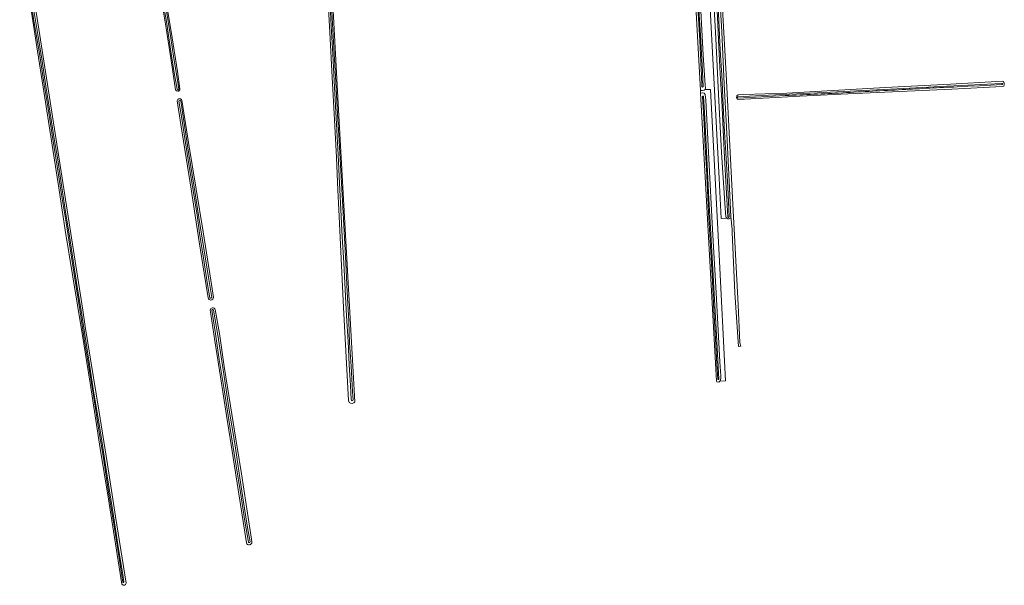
# Model space of a CAD drawing. Header units: metres. Extents: x 239845 to 242720, y 580286 to 584200.
# Tile 105 of 113: x 241525 to 242356, y 581941 to 582418. Entities that reach past the tile are written whole.
import ezdxf

# ---------------------------------------------------------------- set-up
doc = ezdxf.new("R2010")
doc.units = ezdxf.units.M
for name, color, linetype, lineweight in [('B-WE-GR-GRAS-GV', 60, 'Continuous', 13), ('B-WE-GR-GROENVOORZIENING-GV', 80, 'Continuous', 18), ('B-WE-OG-TERREIN-GV', 7, 'Continuous', 18), ('B-WE-OG-WATER_SLOOT-GV', 120, 'Continuous', 18)]:
    doc.layers.add(name, color=color, linetype=linetype, lineweight=lineweight)

msp = doc.modelspace()

# ---------------------------------------------------------------- linework, layer by layer
at = {"layer": 'B-WE-GR-GRAS-GV', "flags": 128}
msp.add_lwpolyline([(242131.14, 582142.2), (242133.22, 582142.32), (242132.43, 582145.17), (242130.84, 582177.32), (242126.08, 582267.54), (242120.79, 582371.92), (242117.65, 582426.81), (242116.05, 582426.37), (242117.15, 582407.47), (242119.2, 582363.45), (242121.2, 582327.5), (242123.39, 582281.63), (242124.89, 582251.43), (242126.02, 582241.18), (242125.95, 582238.57), (242128.2, 582187.37), (242131.14, 582142.2), (242131.14, 582142.2)], close=True, dxfattribs=at)
at = {"layer": 'B-WE-GR-GROENVOORZIENING-GV', "flags": 128}
for points in [[(242086.31, 582600.61), (242093.61, 582459.93), (242099.2, 582358.07), (242099.49, 582358.01), (242100.99, 582358.09), (242102.36, 582358.36), (242103.19, 582358.9), (242103.3, 582360.41), (242103.23, 582362.48), (242101.54, 582387.84), (242098.88, 582436.24), (242094.9, 582518.48), (242092.34, 582559.61), (242090.61, 582595.31), (242090.36, 582600.26), (242090.07, 582600.95), (242088.79, 582601.77), (242087.35, 582601.62), (242086.48, 582600.8), (242086.31, 582600.61), (242086.31, 582600.61)], [(242129.92, 582353.53), (242129.61, 582351.94), (242130.16, 582350.75), (242131.35, 582350.52), (242172.77, 582352.74), (242172.79, 582352.74), (242183.11, 582353.21), (242223.51, 582355.36), (242311.3, 582359.24), (242353.68, 582361.47), (242354.98, 582361.61), (242355.11, 582361.63), (242355.51, 582362.74), (242355.42, 582363.76), (242355.35, 582364.48), (242355.15, 582364.93), (242354.79, 582365.76), (242353.68, 582365.99), (242349.08, 582365.6), (242310.03, 582363.53), (242255.02, 582360.52), (242172.07, 582355.91), (242135.56, 582354.56), (242135.55, 582354.56), (242130.96, 582354.32), (242129.92, 582353.53), (242129.92, 582353.53)], [(242115.43, 582112.77), (242120.3, 582113.03), (242114.9, 582219.4), (242111.24, 582289.54), (242107.49, 582358.99), (242103.19, 582358.9), (242102.36, 582358.36), (242100.99, 582358.09), (242099.49, 582358.01), (242099.2, 582358.07), (242099.33, 582355.77), (242100.78, 582355.97), (242102.36, 582355.85), (242103.24, 582354.79), (242103.6, 582350.02), (242106.25, 582300.48), (242109.4, 582240.89), (242112.39, 582187.3), (242115.61, 582129.01), (242116.29, 582117.32), (242116.26, 582115.09), (242115.84, 582113.17), (242115.43, 582112.77), (242115.43, 582112.77)], [(242099.33, 582355.77), (242112.65, 582113.09), (242112.98, 582112.15), (242114.68, 582112.03), (242115.43, 582112.77), (242115.84, 582113.17), (242116.26, 582115.09), (242116.29, 582117.32), (242115.61, 582129.01), (242112.39, 582187.3), (242109.4, 582240.89), (242106.25, 582300.48), (242103.6, 582350.02), (242103.24, 582354.79), (242102.36, 582355.85), (242100.78, 582355.97), (242099.33, 582355.77), (242099.33, 582355.77)]]:
    msp.add_lwpolyline(points, close=True, dxfattribs=at)
for points in [[(242088.63, 582598.45), (242089.73, 582579.28), (242091.14, 582553.63), (242092.64, 582523.59), (242094.27, 582496.53), (242095.54, 582468.15), (242097.33, 582435.44), (242099.17, 582404.83), (242100.94, 582374.01), (242101.43, 582361.27, -0.652947), (242100.41, 582361.27), (242099.9, 582371.58), (242099.62, 582375.56), (242098.54, 582400.16), (242096.96, 582427.94), (242095.52, 582453.16), (242094.38, 582477.81), (242093.12, 582502.05), (242092.05, 582518.84), (242090.67, 582543.18), (242089.21, 582569.53), (242088.03, 582593.66), (242087.85, 582598.39, -0.80853)], [(241634.78, 582495.33), (241644.37, 582434.53), (241648.35, 582410.66), (241652.51, 582383.34), (241656.36, 582358.62, 0.312289), (241658.13, 582357.39, 0.420712), (241660.03, 582359.32), (241657.94, 582374.08), (241652.47, 582407.72), (241647.95, 582436.54), (241642.46, 582470.59), (241636.05, 582510.56), (241629.69, 582551.64), (241624.62, 582583.16, 0.312382), (241622.95, 582584.4, 0.438475), (241621.05, 582582.48), (241625.12, 582557.38)], [(242104.88, 582473.82), (242105.08, 582469.81), (242109.3, 582390.17), (242114.84, 582283.76), (242116.64, 582250.07), (242121.32, 582250.32, -0.150868), (242120.69, 582251.43), (242119.88, 582258.88), (242116.99, 582305.78), (242114.73, 582349.24), (242112.08, 582401.84), (242109.3, 582453.15), (242108.94, 582463.51, -0.886121), (242114.06, 582463.78), (242114.24, 582473.05), (242113.44, 582476.33, -0.436537), (242110.53, 582474.07), (242110.07, 582474.09)], [(242120.69, 582251.43, 0.150868), (242121.32, 582250.32, 0.582833), (242124.89, 582251.43), (242123.39, 582281.63), (242121.2, 582327.5), (242119.2, 582363.45), (242117.15, 582407.47), (242116.05, 582426.37), (242115.36, 582438.05), (242114.06, 582463.78, 0.886121), (242108.94, 582463.51), (242109.3, 582453.15), (242112.08, 582401.84), (242114.73, 582349.24), (242116.99, 582305.78), (242119.88, 582258.88)], [(242112.07, 582463.81), (242113.28, 582444.19), (242114.64, 582417.11), (242115.84, 582392.37), (242116.85, 582374.81), (242117.11, 582371.5), (242118.43, 582345.3), (242119.52, 582323.25), (242120.87, 582300.81), (242122.14, 582276.47), (242123.36, 582251.45, -0.885737), (242122.27, 582251.45), (242120.95, 582276.12), (242119.5, 582301.57), (242118.34, 582324.93), (242117.08, 582349.82), (242115.91, 582372.04), (242114.71, 582394.56), (242113.47, 582419.94), (242112.14, 582443.68), (242111.15, 582463.72, -0.953684)], [(242315.66, 582361.12), (242312.77, 582360.99), (242309.88, 582360.86), (242306.99, 582360.73), (242304.1, 582360.6), (242301.21, 582360.46), (242298.33, 582360.32), (242295.44, 582360.18), (242292.55, 582360.03), (242289.66, 582359.88), (242286.77, 582359.73), (242283.88, 582359.58), (242281, 582359.42), (242278.11, 582359.26), (242275.22, 582359.1), (242272.33, 582358.94), (242269.45, 582358.77), (242266.31, 582358.62), (242263.17, 582358.46), (242260.04, 582358.31), (242256.9, 582358.15), (242253.77, 582357.99), (242250.63, 582357.83), (242247.5, 582357.67), (242244.36, 582357.5), (242241.23, 582357.33), (242238.09, 582357.16), (242234.96, 582356.99), (242231.82, 582356.81), (242228.69, 582356.63), (242225.55, 582356.45), (242222.42, 582356.27), (242219.29, 582356.09), (242216.25, 582355.93), (242213.22, 582355.77), (242210.19, 582355.61), (242207.15, 582355.45), (242204.12, 582355.3), (242201.08, 582355.15), (242198.05, 582355), (242195.02, 582354.85), (242191.98, 582354.71), (242188.95, 582354.56), (242185.91, 582354.43), (242182.88, 582354.29), (242179.84, 582354.15), (242176.81, 582354.02), (242173.77, 582353.89), (242170.74, 582353.76), (242165.73, 582353.5), (242160.72, 582353.24), (242155.71, 582352.97), (242150.7, 582352.71), (242145.7, 582352.44), (242140.69, 582352.16), (242135.68, 582351.88), (242130.67, 582351.6, -0.906537), (242130.53, 582352.73), (242150.65, 582353.71), (242180.39, 582355.3), (242208.93, 582356.61), (242236.57, 582358.05), (242265.17, 582359.46), (242291.47, 582360.84), (242300.93, 582361.39), (242319.17, 582362.14), (242341.43, 582363.41), (242353.55, 582364.02, -0.886178), (242353.61, 582363.09), (242344.12, 582362.6), (242334.63, 582362.11), (242325.15, 582361.62)], [(242101.67, 582352.98), (242102.5, 582339.67), (242103.63, 582317.94), (242104.79, 582295.31), (242106.05, 582272.05), (242107.19, 582251.69), (242108.2, 582232.31), (242108.47, 582227.19), (242109.56, 582207.28), (242110.91, 582181.33), (242112.34, 582156.58), (242113.4, 582135.75), (242114.64, 582114.61, -0.879237), (242113.81, 582114.57), (242113.01, 582127.05), (242111.91, 582148.55), (242110.55, 582172.79), (242109.26, 582196.95), (242108.22, 582216.94), (242107.12, 582236.18), (242106.02, 582255.36), (242105.23, 582273.61), (242104.21, 582292.43), (242103.17, 582310.17), (242102.2, 582329.94), (242100.95, 582352.92, -1.02386)], [(241688.3, 582183.47), (241686.11, 582198.11), (241679.57, 582238.7), (241673.77, 582274.85), (241667.19, 582314.21), (241661.54, 582349.79, 0.421029), (241659.11, 582351.08, 0.319758), (241657.78, 582349.31), (241660.78, 582329.4), (241665.23, 582301.27), (241669.46, 582274.67), (241676.35, 582230.3), (241680.48, 582203.89), (241683.78, 582183.19, 0.390839), (241686.19, 582181.27, 0.38528)], [(241674.4, 582252.86), (241671.08, 582273.64), (241667.56, 582296.03), (241664.17, 582317.48), (241661.26, 582335.99), (241659.19, 582349.11, -0.958041), (241660.72, 582349.31), (241663.26, 582332.22), (241667.31, 582306.07), (241671.91, 582276.53), (241676.02, 582250.84), (241680.24, 582224.72), (241684.48, 582198.69), (241686.88, 582183.49, -0.764486), (241685.25, 582183.24), (241683.28, 582194.47), (241679.99, 582216.48), (241676.56, 582237.75)], [(241689.83, 582173.22, 0.366438), (241687.37, 582174.72, 0.333543), (241685.5, 582172.8), (241686.02, 582169.44), (241689.46, 582146.81), (241694.22, 582116.58), (241699.2, 582083.95), (241703.31, 582059.04), (241716.16, 581976.44, 0.895967), (241720.71, 581976.99), (241720.38, 581979.41), (241715.75, 582008.84), (241712.03, 582034.49), (241708.18, 582057.08), (241707.03, 582063.78), (241702.57, 582091.96), (241697.36, 582125.18), (241693.25, 582153.11)], [(241717.78, 581976.97), (241714.85, 581994.68), (241711.14, 582018.77), (241707.49, 582041.46), (241704.14, 582062.19), (241700.82, 582083.76), (241697.07, 582107.34), (241693.24, 582131.21), (241689.6, 582154.58), (241686.94, 582172.62, -0.791648), (241688.43, 582172.85), (241691.87, 582151.5), (241697.08, 582118.75), (241701.67, 582088.21), (241706.18, 582060.29), (241710.67, 582031.28), (241713.64, 582010.82), (241717.12, 581989.46), (241719.17, 581977.27, -0.794786)]]:
    msp.add_lwpolyline(points, format="xyb", close=True, dxfattribs=at)
for points in [[(241533.7, 582431.36), (241539.78, 582391.28), (241544.54, 582360.72), (241554.2, 582299.2), (241557.77, 582275.92), (241563.07, 582240.33), (241569.55, 582200.91), (241577.48, 582152.89), (241584.23, 582111.08), (241592.57, 582055.92), (241599.58, 582015.04), (241611, 581941.44), (241611.97, 581940.58), (241612.56, 581940.65), (241613.07, 581940.71), (241613.25, 581940.73), (241614.17, 581941.4), (241614.65, 581942.33), (241605.55, 581998.58), (241598.8, 582042.63), (241591.65, 582088.27), (241580.01, 582159.05), (241578.16, 582172.81), (241524.81, 582512.35)], [(241784.45, 582442.87), (241786.36, 582407.08), (241788.48, 582369.42), (241790.45, 582333.41), (241792.06, 582301.65), (241793.29, 582274.07), (241794.19, 582257.64), (241797.98, 582175.03), (241802.1, 582096.56), (241802.8, 582094.93), (241804.04, 582094.21), (241805.32, 582094.05), (241806.59, 582094.59), (241806.65, 582094.62), (241807.61, 582095.26), (241793.36, 582346.86), (241787.35, 582462.72)]]:
    msp.add_lwpolyline(points, dxfattribs=at)
for points in [[(241536.54, 582427.29), (241540.23, 582405.21), (241543.68, 582382.75), (241546.75, 582361.74), (241550.17, 582340.47), (241553.97, 582317.29), (241556.86, 582299.46), (241560.15, 582278.08), (241563.46, 582255.79), (241566.81, 582235.06), (241570.02, 582214.5), (241573.41, 582192.43), (241576.64, 582172.4), (241580.04, 582150.11), (241583.7, 582126.93), (241587.5, 582102.7), (241590.95, 582081.46), (241594.04, 582062.6), (241596.88, 582043.84), (241600.5, 582020.32), (241603.86, 581999.28), (241607.68, 581975.09), (241611.75, 581949.79), (241612.8, 581943.46, -0.848206), (241611.91, 581943.29), (241608.9, 581961.73), (241604.67, 581988.9), (241600.05, 582017.61), (241595.66, 582045.86), (241591.59, 582071.59), (241587.24, 582099.05), (241583.14, 582124.81), (241579.27, 582148.62), (241575.53, 582173.2), (241571.09, 582201.22), (241567.43, 582224.75), (241563.99, 582246.55), (241560.08, 582270.31), (241556.32, 582294.34), (241552.74, 582316.95), (241548.71, 582342.73), (241545.09, 582364.9), (241541.4, 582389.3), (241537.1, 582415.18), (241533.58, 582437.87)], [(241787.62, 582435.23), (241788.77, 582414.42), (241790.2, 582388.89), (241791.48, 582365.14), (241792.99, 582338.28), (241794.23, 582315.57), (241795.63, 582290), (241797.03, 582264.82), (241798.48, 582239.2), (241799.86, 582212.7), (241801.2, 582188.2), (241802.42, 582163.46), (241803.2, 582145.05), (241803.74, 582137.22), (241804.53, 582125.38), (241805.67, 582104.07), (241806.16, 582097.15, -0.998142), (241804.42, 582097.3), (241803.77, 582109.09), (241802.65, 582126.51), (241801.84, 582146.3), (241800.62, 582167.81), (241799.48, 582189.94), (241798.24, 582212.55), (241796.99, 582234.59), (241795.7, 582257.66), (241794.73, 582279.77), (241793.46, 582303.69), (241792.47, 582324.58), (241791.3, 582345.21), (241790.19, 582366.19), (241788.98, 582388.76), (241787.64, 582412.68), (241786.5, 582436.57)], [(241648.45, 582426.58), (241651.97, 582404.14), (241654.99, 582385.05), (241658.11, 582365), (241658.97, 582359.1, -0.837766), (241657.57, 582359.07), (241655.19, 582372.92), (241652.09, 582392.98), (241649.42, 582410.41), (241649.1, 582412.66), (241646.43, 582428.98)]]:
    msp.add_lwpolyline(points, format="xyb", dxfattribs=at)
at = {"layer": 'B-WE-OG-TERREIN-GV', "flags": 128}
msp.add_lwpolyline([(242129.92, 582353.53), (242130.96, 582354.32), (242135.55, 582354.56), (242135.56, 582354.56), (242172.07, 582355.91), (242255.02, 582360.52), (242310.03, 582363.53), (242349.08, 582365.6), (242353.68, 582365.99), (242354.79, 582365.76), (242355.15, 582364.93), (242355.35, 582364.48), (242355.42, 582363.76), (242355.51, 582362.74), (242355.11, 582361.63), (242354.98, 582361.61), (242353.68, 582361.47), (242311.3, 582359.24), (242223.51, 582355.36), (242183.11, 582353.21), (242172.79, 582352.74), (242172.77, 582352.74), (242131.35, 582350.52), (242130.16, 582350.75), (242129.61, 582351.94), (242129.92, 582353.53), (242129.92, 582353.53)], close=True, dxfattribs=at)
at = {"layer": 'B-WE-OG-WATER_SLOOT-GV', "flags": 128}
for points in [[(242100.41, 582361.27, 0.652947), (242101.43, 582361.27), (242100.94, 582374.01), (242099.17, 582404.83), (242097.33, 582435.44), (242095.54, 582468.15), (242094.27, 582496.53), (242092.64, 582523.59), (242091.14, 582553.63), (242089.73, 582579.28), (242088.63, 582598.45, 0.80853), (242087.85, 582598.39), (242088.03, 582593.66), (242089.21, 582569.53), (242090.67, 582543.18), (242092.05, 582518.84), (242093.12, 582502.05), (242094.38, 582477.81), (242095.52, 582453.16), (242096.96, 582427.94), (242098.54, 582400.16), (242099.62, 582375.56), (242099.9, 582371.58)], [(242112.07, 582463.81, 0.953684), (242111.15, 582463.72), (242112.14, 582443.68), (242113.47, 582419.94), (242114.71, 582394.56), (242115.91, 582372.04), (242117.08, 582349.82), (242118.34, 582324.93), (242119.5, 582301.57), (242120.95, 582276.12), (242122.27, 582251.45, 0.885737), (242123.36, 582251.45), (242122.14, 582276.47), (242120.87, 582300.81), (242119.52, 582323.25), (242118.43, 582345.3), (242117.11, 582371.5), (242116.85, 582374.81), (242115.84, 582392.37), (242114.64, 582417.11), (242113.28, 582444.19)], [(242353.61, 582363.09, 0.886178), (242353.55, 582364.02), (242341.43, 582363.41), (242319.17, 582362.14), (242300.93, 582361.39), (242291.47, 582360.84), (242265.17, 582359.46), (242236.57, 582358.05), (242208.93, 582356.61), (242180.39, 582355.3), (242150.65, 582353.71), (242130.53, 582352.73, 0.906537), (242130.67, 582351.6), (242135.68, 582351.88), (242140.69, 582352.16), (242145.7, 582352.44), (242150.7, 582352.71), (242155.71, 582352.97), (242160.72, 582353.24), (242165.73, 582353.5), (242170.74, 582353.76), (242173.77, 582353.89), (242176.81, 582354.02), (242179.84, 582354.15), (242182.88, 582354.29), (242185.91, 582354.43), (242188.95, 582354.56), (242191.98, 582354.71), (242195.02, 582354.85), (242198.05, 582355), (242201.08, 582355.15), (242204.12, 582355.3), (242207.15, 582355.45), (242210.19, 582355.61), (242213.22, 582355.77), (242216.25, 582355.93), (242219.29, 582356.09), (242222.42, 582356.27), (242225.55, 582356.45), (242228.69, 582356.63), (242231.82, 582356.81), (242234.96, 582356.99), (242238.09, 582357.16), (242241.23, 582357.33), (242244.36, 582357.5), (242247.5, 582357.67), (242250.63, 582357.83), (242253.77, 582357.99), (242256.9, 582358.15), (242260.04, 582358.31), (242263.17, 582358.46), (242266.31, 582358.62), (242269.45, 582358.77), (242272.33, 582358.94), (242275.22, 582359.1), (242278.11, 582359.26), (242281, 582359.42), (242283.88, 582359.58), (242286.77, 582359.73), (242289.66, 582359.88), (242292.55, 582360.03), (242295.44, 582360.18), (242298.33, 582360.32), (242301.21, 582360.46), (242304.1, 582360.6), (242306.99, 582360.73), (242309.88, 582360.86), (242312.77, 582360.99), (242315.66, 582361.12), (242325.15, 582361.62), (242334.63, 582362.11), (242344.12, 582362.6)], [(242100.95, 582352.92), (242102.2, 582329.94), (242103.17, 582310.17), (242104.21, 582292.43), (242105.23, 582273.61), (242106.02, 582255.36), (242107.12, 582236.18), (242108.22, 582216.94), (242109.26, 582196.95), (242110.55, 582172.79), (242111.91, 582148.55), (242113.01, 582127.05), (242113.81, 582114.57, 0.879237), (242114.64, 582114.61), (242113.4, 582135.75), (242112.34, 582156.58), (242110.91, 582181.33), (242109.56, 582207.28), (242108.47, 582227.19), (242108.2, 582232.31), (242107.19, 582251.69), (242106.05, 582272.05), (242104.79, 582295.31), (242103.63, 582317.94), (242102.5, 582339.67), (242101.67, 582352.98, 1.02386)], [(241686.88, 582183.49), (241684.48, 582198.69), (241680.24, 582224.72), (241676.02, 582250.84), (241671.91, 582276.53), (241667.31, 582306.07), (241663.26, 582332.22), (241660.72, 582349.31, 0.958041), (241659.19, 582349.11), (241661.26, 582335.99), (241664.17, 582317.48), (241667.56, 582296.03), (241671.08, 582273.64), (241674.4, 582252.86), (241676.56, 582237.75), (241679.99, 582216.48), (241683.28, 582194.47), (241685.25, 582183.24, 0.764486)], [(241717.78, 581976.97, 0.794786), (241719.17, 581977.27), (241717.12, 581989.46), (241713.64, 582010.82), (241710.67, 582031.28), (241706.18, 582060.29), (241701.67, 582088.21), (241697.08, 582118.75), (241691.87, 582151.5), (241688.43, 582172.85, 0.791648), (241686.94, 582172.62), (241689.6, 582154.58), (241693.24, 582131.21), (241697.07, 582107.34), (241700.82, 582083.76), (241704.14, 582062.19), (241707.49, 582041.46), (241711.14, 582018.77), (241714.85, 581994.68)]]:
    msp.add_lwpolyline(points, format="xyb", close=True, dxfattribs=at)
for points in [[(241533.58, 582437.87), (241537.1, 582415.18), (241541.4, 582389.3), (241545.09, 582364.9), (241548.71, 582342.73), (241552.74, 582316.95), (241556.32, 582294.34), (241560.08, 582270.31), (241563.99, 582246.55), (241567.43, 582224.75), (241571.09, 582201.22), (241575.53, 582173.2), (241579.27, 582148.62), (241583.14, 582124.81), (241587.24, 582099.05), (241591.59, 582071.59), (241595.66, 582045.86), (241600.05, 582017.61), (241604.67, 581988.9), (241608.9, 581961.73), (241611.91, 581943.29, 0.848206), (241612.8, 581943.46), (241611.75, 581949.79), (241607.68, 581975.09), (241603.86, 581999.28), (241600.5, 582020.32), (241596.88, 582043.84), (241594.04, 582062.6), (241590.95, 582081.46), (241587.5, 582102.7), (241583.7, 582126.93), (241580.04, 582150.11), (241576.64, 582172.4), (241573.41, 582192.43), (241570.02, 582214.5), (241566.81, 582235.06), (241563.46, 582255.79), (241560.15, 582278.08), (241556.86, 582299.46), (241553.97, 582317.29), (241550.17, 582340.47), (241546.75, 582361.74), (241543.68, 582382.75), (241540.23, 582405.21), (241536.54, 582427.29)], [(241786.5, 582436.57), (241787.64, 582412.68), (241788.98, 582388.76), (241790.19, 582366.19), (241791.3, 582345.21), (241792.47, 582324.58), (241793.46, 582303.69), (241794.73, 582279.77), (241795.7, 582257.66), (241796.99, 582234.59), (241798.24, 582212.55), (241799.48, 582189.94), (241800.62, 582167.81), (241801.84, 582146.3), (241802.65, 582126.51), (241803.77, 582109.09), (241804.42, 582097.3, 0.998142), (241806.16, 582097.15), (241805.67, 582104.07), (241804.53, 582125.38), (241803.74, 582137.22), (241803.2, 582145.05), (241802.42, 582163.46), (241801.2, 582188.2), (241799.86, 582212.7), (241798.48, 582239.2), (241797.03, 582264.82), (241795.63, 582290), (241794.23, 582315.57), (241792.99, 582338.28), (241791.48, 582365.14), (241790.2, 582388.89), (241788.77, 582414.42), (241787.62, 582435.23)], [(241646.43, 582428.98), (241649.1, 582412.66), (241649.42, 582410.41), (241652.09, 582392.98), (241655.19, 582372.92), (241657.57, 582359.07, 0.837766), (241658.97, 582359.1), (241658.11, 582365), (241654.99, 582385.05), (241651.97, 582404.14), (241648.45, 582426.58)]]:
    msp.add_lwpolyline(points, format="xyb", dxfattribs=at)

doc.saveas('drawing.dxf')
